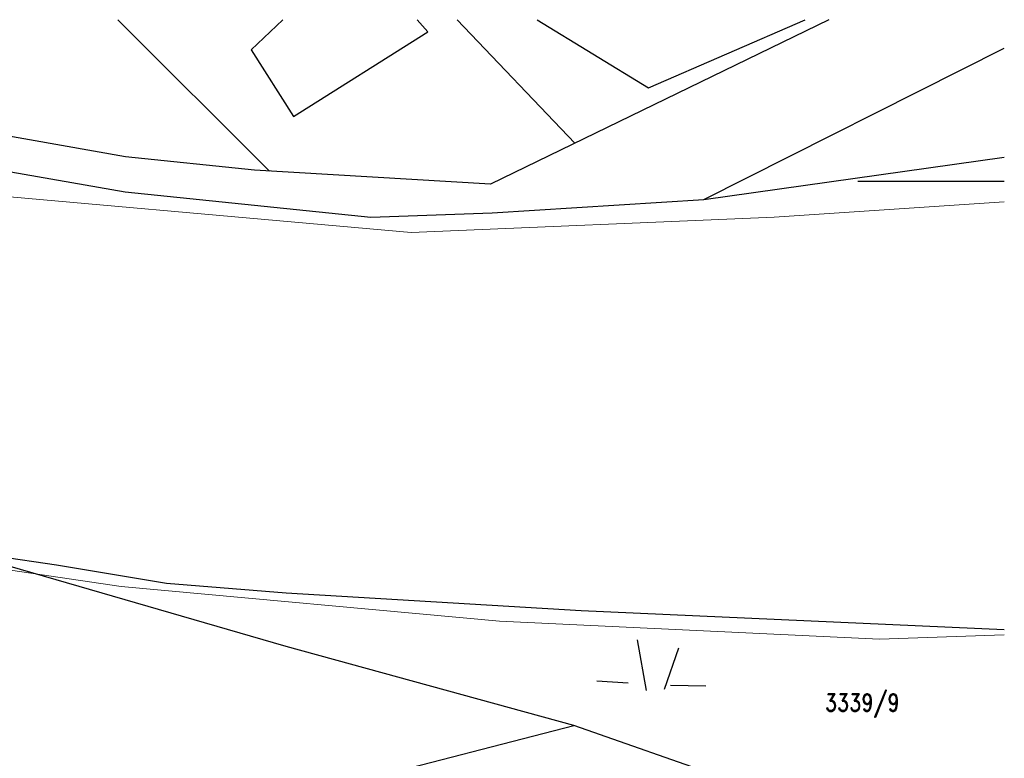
# Model space of a CAD drawing. Header units: millimetres. Extents: x 657207 to 1144608, y -1280639 to -942128.
# Tile 17 of 17: x 973810 to 1057348, y -1051871 to -989164. Entities that reach past the tile are written whole.
import ezdxf

# ---------------------------------------------------------------- set-up
doc = ezdxf.new("R2010")
doc.units = ezdxf.units.MM
doc.layers.add('IN_C_TENKA', color=7, linetype='Continuous', lineweight=18)
doc.layers.add('KATASTR', color=251, linetype='Continuous')
doc.styles.add('Koty', font='romand.shx', dxfattribs={"width": 0.8})

msp = doc.modelspace()

# ---------------------------------------------------------------- linework, layer by layer
at = {"layer": 'IN_C_TENKA', "color": 152}
for points in [[(659496.7, -1098290.8), (676988.1, -1094578.6), (699594.6, -1088446.5), (715742.2, -1083928.2), (732535.7, -1078764.3), (758210.3, -1063756.9), (779525.1, -1051976.8), (816634.4, -1030881.4), (843165.5, -1015545), (871777.5, -1001248.3), (879320.6, -998389), (892586.2, -997869.1), (910533.7, -996829.4), (932903.1, -998389), (963075.7, -1003327.8), (1007027.8, -1007245.3), (1037813.6, -1005936.1), (1057348.4, -1004624.9)], [(1057348.4, -1041384.4), (1046760.5, -1041769.1), (1014519.8, -1040236.8), (982419.6, -1037296.2), (966102, -1034890.3), (946039.4, -1030345.7), (932493, -1028427.6), (917437.6, -1027480.7), (899750.1, -1029269.4), (883957.7, -1032004.9), (859144.3, -1037836.6), (827917.3, -1054319), (799932.1, -1069090.3), (758273.7, -1091078.7), (745936.9, -1099153.6), (734921.7, -1108329.2), (710468.3, -1128698.7), (709639.9, -1132517.9), (716976.2, -1156486.8), (727014.2, -1176889.6), (735840.2, -1215314.4), (740053.4, -1249190.8), (741413.2, -1261231), (741254.4, -1264708.1)]]:
    msp.add_lwpolyline(points, dxfattribs=at)
at = {"layer": 'KATASTR'}
for p, q in [((982125.1, -989164.3), (995013.3, -1002027)), ((996143.8, -989164.3), (993460.1, -991725.9)), ((1008438.3, -990204), (1007528.6, -989164.3)), ((1010940.3, -989164.3), (1020908.5, -999639.9)), ((1042456.2, -989164.3), (1013744.5, -1003122.7)), ((1017726.1, -989164.3), (1027167.3, -994936.5)), ((1027167.3, -994936.5), (1040443.9, -989164.3)), ((997028.4, -997390.9), (1008438.3, -990204)), ((1031845.1, -1004436.5), (1057348.4, -991573)), ((993460.1, -991725.9), (997028.4, -997390.9)), ((982789, -1000814.1), (964127.9, -997491.9)), ((959645.2, -999754.8), (982768, -1003776.7)), ((993724.4, -1001951.6), (982789, -1000814.1)), ((1031845.1, -1004436.5), (1057348.4, -1000833.4)), ((1013744.5, -1003122.7), (993724.4, -1001951.6)), ((1044915.5, -1002863), (1057348.4, -1002863)), ((982768, -1003776.7), (994555.1, -1005001.7)), ((1013886, -1005567.1), (1031845.1, -1004436.5)), ((994555.1, -1005001.7), (1003588.4, -1005940.6)), ((1003588.4, -1005940.6), (1013886, -1005567.1)), ((996419.9, -1042383.1), (966748.5, -1033772)), ((969113.7, -1034316.6), (976942.9, -1035438.1)), ((976942.9, -1035438.1), (986270, -1036991.6)), ((986270, -1036991.6), (996419.9, -1037814)), ((996419.9, -1037814), (1021442, -1039331.2)), ((1021442, -1039331.2), (1057348.4, -1040933.3)), ((1020827.7, -1049094.9), (996419.9, -1042383.1)), ((1026205.9, -1041816.9), (1026965, -1046100.5)), ((1029702, -1042514.3), (1028483.1, -1046033.6)), ((1022781.8, -1045291.9), (1025447.8, -1045462)), ((1032027.7, -1045745.4), (1029021.4, -1045688.7)), ((996323.5, -1055393.8), (1020827.7, -1049094.9)), ((1033592.2, -1053551.3), (1020827.7, -1049094.9))]:
    msp.add_line(p, q, dxfattribs=at)

# ---------------------------------------------------------------- texts
at = {"layer": 'KATASTR', "insert": (1042140.1, -1046384.4), "char_height": 1500, "width": 486.766, "attachment_point": 1, "style": 'Koty'}
msp.add_mtext('3339/9', dxfattribs=at)

doc.saveas('drawing.dxf')
